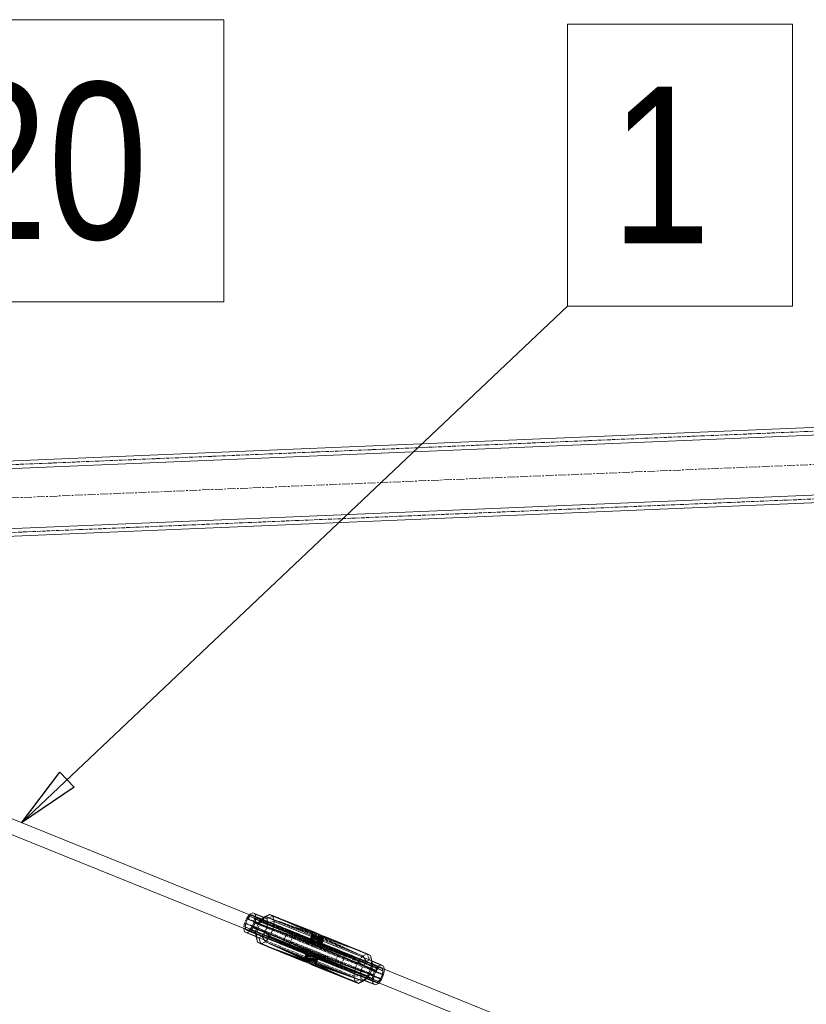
# Model space of a CAD drawing. Header units: millimetres. Extents: x -15129 to 9171, y -18789 to 5877.
# Tile 112 of 256: x -11346 to -10718, y -5747 to -4961. Entities that reach past the tile are written whole.
import ezdxf

# ---------------------------------------------------------------- set-up
doc = ezdxf.new("R2010")
doc.units = ezdxf.units.MM
doc.linetypes.add('ACAD_ISO02W100', pattern=[15, 12, -3])
doc.linetypes.add('CENTER', pattern=[50.8, 31.75, -6.35, 6.35, -6.35])
doc.layers.add('AS_Belki', color=145, linetype='Continuous')
doc.layers.add('AS_Czesci specjalne', color=31, linetype='Continuous')
doc.styles.add('Arial Narrow', font='ARIALN.TTF', dxfattribs={"height": 5})

msp = doc.modelspace()

# ---------------------------------------------------------------- linework, layer by layer
at = {"color": 7, "lineweight": 13}
msp.add_line((-11344.65, -5601.92), (-10909.07, -5189.87), dxfattribs=at)
at = {"color": 5, "linetype": 'CENTER', "lineweight": 13, "ltscale": 0.2}
msp.add_line((-13078.55, -5414.84, 76020), (-9700.86, -5273.96, 38010), dxfattribs=at)
at = {"color": 0, "linetype": 'ByBlock', "lineweight": -2}
for p, q in [((-11344.65, -5601.92), (-11314.05, -5561.5)), ((-11302.6, -5573.61), (-11314.05, -5561.5)), ((-11302.6, -5573.61), (-11344.65, -5601.92))]:
    msp.add_line(p, q, dxfattribs=at)
at = {"color": 7, "lineweight": 13}
for points in [[(-11585.73, -5186.34), (-11183.29, -5186.34), (-11183.29, -4961.34), (-11585.73, -4961.34), (-11585.73, -5186.34)], [(-10909.07, -5189.87), (-10729.43, -5189.87), (-10729.43, -4964.87), (-10909.07, -4964.87), (-10909.07, -5189.87)]]:
    msp.add_lwpolyline(points, dxfattribs=at)
at = {"layer": 'AS_Belki', "color": 145, "linetype": 'Continuous', "lineweight": 13, "ltscale": 0.25}
for p, q in [((-9796.99, -5254.44), (-11864.95, -5340.69)), ((-11859.2, -5334.45), (-9803.24, -5248.7)), ((-11862.95, -5388.65), (-9794.99, -5302.4)), ((-11856.7, -5394.4), (-9800.73, -5308.65)), ((-11159.21, -5676.85), (-11621.16, -5490.18)), ((-11624.49, -5501.5), (-11163.69, -5687.7)), ((-10788.33, -5826.72), (-11055.17, -5718.89)), ((-11059.6, -5729.77), (-10802.26, -5833.75))]:
    msp.add_line(p, q, dxfattribs=at)
at = {"layer": 'AS_Belki', "color": 84, "linetype": 'ACAD_ISO02W100', "lineweight": 13, "ltscale": 0.25}
for p, q in [((-11859.08, -5337.45), (-10089.93, -5263.66)), ((-11856.83, -5391.4), (-9800.86, -5305.65)), ((-11130.08, -5688.62), (-11159.21, -5676.85)), ((-11163.69, -5687.7), (-11133.4, -5699.94)), ((-11064.6, -5715.08), (-11089.07, -5705.19)), ((-11092.4, -5716.51), (-11059.6, -5729.77)), ((-11064.59, -5715.09), (-11064.6, -5715.08)), ((-11055.17, -5718.89), (-11064.59, -5715.09))]:
    msp.add_line(p, q, dxfattribs=at)
at = {"layer": 'AS_Belki', "color": 84, "linetype": 'ACAD_ISO02W100', "lineweight": 13, "ltscale": 0.25, "extrusion": (-0.820057, 0.331379, 0.466577)}
for centre in [(9450.13, -3820.11, 7241.7), (9450.13, -3799.47, 7202.58)]:
    msp.add_circle(centre, 6, dxfattribs=at)
at = {"layer": 'AS_Czesci specjalne', "color": 84, "linetype": 'ACAD_ISO02W100', "lineweight": 13, "ltscale": 0.25}
for p, q in [((-11165, -5678), (-11166.75, -5682.03)), ((-11162.88, -5675.37), (-11165, -5678)), ((-11155.56, -5681.82), (-11165, -5678)), ((-11162.56, -5676.61), (-11164.41, -5678.91)), ((-11153.15, -5678.83), (-11162.58, -5675)), ((-11162.56, -5676.61), (-11161.29, -5676.01)), ((-11162.56, -5676.61), (-11113.86, -5697.7)), ((-11158.91, -5678.11), (-11162.56, -5676.61)), ((-11158.93, -5678.01), (-11162.56, -5676.61)), ((-11160.69, -5675.73), (-11114.28, -5695.25)), ((-11113.54, -5694.78), (-11160.69, -5675.73)), ((-11112.3, -5695.16), (-11160.69, -5675.73)), ((-11159.3, -5676.48), (-11109.24, -5697.51)), ((-11159.3, -5676.48), (-11110.82, -5696.21)), ((-11112.3, -5695.16), (-11159.3, -5676.48)), ((-11114.28, -5695.25), (-11158.93, -5678.01)), ((-11114.39, -5696.36), (-11158.91, -5678.11)), ((-11158.77, -5678.67), (-11056.26, -5720.1)), ((-11158.77, -5678.67), (-11107.58, -5698.55)), ((-11108.41, -5698.11), (-11158.77, -5678.67)), ((-11109.24, -5697.51), (-11158.77, -5678.67)), ((-11155.56, -5681.82), (-11153.15, -5678.83)), ((-11150.32, -5676.75), (-11153.88, -5681.16)), ((-11153.08, -5678.78), (-11153.15, -5678.83)), ((-11153.15, -5678.83), (-11153.06, -5678.79)), ((-11151.27, -5677.45), (-11153.08, -5678.78)), ((-11153.06, -5678.79), (-11150.71, -5677.67)), ((-11150.32, -5676.75), (-11072.41, -5708.23)), ((-11150.32, -5676.75), (-11110.57, -5691.87)), ((-11111.91, -5691.07), (-11150.32, -5676.75)), ((-11112.58, -5690.16), (-11150.32, -5676.75)), ((-11146.73, -5675.04), (-11112.58, -5690.16)), ((-11112.56, -5689.43), (-11146.73, -5675.04)), ((-11111.87, -5689.12), (-11146.73, -5675.04)), ((-11166.75, -5682.03), (-11167.35, -5686.02)), ((-11167.35, -5686.02), (-11167.3, -5686.24)), ((-11167.35, -5686.02), (-11157.91, -5689.82)), ((-11166.75, -5682.03), (-11157.3, -5685.84)), ((-11166.21, -5685.04), (-11165.74, -5681.99)), ((-11165.77, -5686.86), (-11166.21, -5685.04)), ((-11162.16, -5686.77), (-11166.21, -5685.04)), ((-11162.14, -5686.76), (-11166.21, -5685.04)), ((-11162.14, -5686.75), (-11166.21, -5685.04)), ((-11063.7, -5726.46), (-11166.21, -5685.04)), ((-11165.74, -5681.99), (-11164.41, -5678.91)), ((-11165.74, -5681.99), (-11160.3, -5684.19)), ((-11164.41, -5678.91), (-11128.67, -5693.35)), ((-11164.41, -5678.91), (-11112.59, -5698.75)), ((-11164.41, -5678.91), (-11159.11, -5680.92)), ((-11128.59, -5692.23), (-11164.41, -5678.91)), ((-11111.78, -5706.15), (-11160.57, -5684.8)), ((-11110.78, -5706.16), (-11160.57, -5684.8)), ((-11109.88, -5706.38), (-11160.57, -5684.8)), ((-11058.06, -5726.23), (-11160.57, -5684.8)), ((-11160.3, -5684.19), (-11063.24, -5723.41)), ((-11159.23, -5681.72), (-11056.73, -5723.14)), ((-11159.11, -5680.92), (-11113.32, -5698.31)), ((-11157.91, -5689.82), (-11157.3, -5685.84)), ((-11155.56, -5681.82), (-11157.3, -5685.84)), ((-11157.3, -5685.84), (-11156.45, -5687.09)), ((-11156.45, -5687.09), (-11153.88, -5681.16)), ((-11153.88, -5681.16), (-11155.56, -5681.82)), ((-11153.88, -5681.16), (-11075.97, -5712.64)), ((-11166.66, -5688.89), (-11157.21, -5692.68)), ((-11164.29, -5687.99), (-11117.71, -5706.93)), ((-11117.14, -5707.04), (-11164.29, -5687.99)), ((-11115.73, -5706.85), (-11164.29, -5687.99)), ((-11164.08, -5687.89), (-11117.71, -5706.93)), ((-11164.06, -5687.88), (-11117.4, -5706.61)), ((-11145.16, -5695.19), (-11164.04, -5687.87)), ((-11115.73, -5706.85), (-11162.42, -5687.1)), ((-11113.83, -5706.46), (-11162.42, -5687.1)), ((-11162.42, -5687.1), (-11111.78, -5706.15)), ((-11116.4, -5706.34), (-11162.16, -5686.77)), ((-11114.89, -5706.59), (-11162.14, -5686.75)), ((-11115.69, -5706.37), (-11162.14, -5686.76)), ((-11157.91, -5689.82), (-11157.86, -5690.06)), ((-11157.85, -5690.06), (-11157.91, -5689.82)), ((-11157.86, -5690.06), (-11157.76, -5690.64)), ((-11157.21, -5692.68), (-11157.85, -5690.06)), ((-11157.76, -5690.64), (-11157.35, -5692.88)), ((-11157.34, -5692.95), (-11156.45, -5687.09)), ((-11157.34, -5692.95), (-11079.44, -5724.43)), ((-11157.16, -5692.96), (-11157.21, -5692.68)), ((-11155.41, -5693.66), (-11157.21, -5692.68)), ((-11156.45, -5687.09), (-11078.54, -5718.57)), ((-11128.67, -5693.35), (-11092.26, -5708.06)), ((-11113.86, -5697.7), (-11128.59, -5692.23)), ((-11114.05, -5694.46), (-11114.28, -5695.25)), ((-11114.02, -5694.47), (-11114.28, -5695.25)), ((-11112.56, -5689.43), (-11114.05, -5694.46)), ((-11112.58, -5690.16), (-11114.02, -5694.47)), ((-11114.02, -5695.08), (-11113.86, -5694.54)), ((-11113.86, -5694.54), (-11112.58, -5690.16)), ((-11111.91, -5691.07), (-11113.59, -5694.65)), ((-11113.54, -5694.78), (-11111.87, -5689.12)), ((-11110.64, -5689.35), (-11113.54, -5694.78)), ((-11113.54, -5694.78), (-11112.56, -5689.43)), ((-11113.32, -5698.31), (-11110.57, -5691.87)), ((-11113.03, -5694.87), (-11111.91, -5691.07)), ((-11111.91, -5691.07), (-11112.68, -5695.01)), ((-11110.57, -5691.87), (-11112.59, -5698.75)), ((-11112.58, -5690.16), (-11112.56, -5689.43)), ((-11111.91, -5691.07), (-11112.58, -5690.16)), ((-11111.87, -5689.12), (-11112.56, -5689.43)), ((-11112.3, -5695.16), (-11110.64, -5689.35)), ((-11112.3, -5695.16), (-11109.04, -5690.01)), ((-11110.57, -5691.87), (-11111.91, -5691.07)), ((-11110.64, -5689.35), (-11111.87, -5689.12)), ((-11110.57, -5691.87), (-11111.69, -5698.97)), ((-11108.75, -5692.34), (-11111.69, -5698.97)), ((-11110.82, -5696.21), (-11109.04, -5690.01)), ((-11107.28, -5690.88), (-11110.82, -5696.21)), ((-11110.69, -5698.98), (-11108.75, -5692.34)), ((-11072.41, -5708.23), (-11110.57, -5691.87)), ((-11108.75, -5692.34), (-11110.57, -5691.87)), ((-11109.24, -5697.51), (-11107.28, -5690.88)), ((-11108.64, -5698.68), (-11108.75, -5692.34)), ((-11072.41, -5708.23), (-11108.75, -5692.34)), ((-11106.79, -5692.5), (-11108.75, -5692.34)), ((-11106.79, -5692.5), (-11108.64, -5698.68)), ((-11108.41, -5698.11), (-11107.28, -5690.88)), ((-11105.56, -5691.66), (-11108.41, -5698.11)), ((-11107.58, -5698.55), (-11105.56, -5691.66)), ((-11106.79, -5698.77), (-11105.56, -5691.66)), ((-11104.13, -5692.15), (-11106.79, -5698.77)), ((-11104.99, -5692.49), (-11106.79, -5692.5)), ((-11106.75, -5698.29), (-11106.79, -5692.5)), ((-11072.41, -5708.23), (-11106.79, -5692.5)), ((-11106.79, -5692.5), (-11068.82, -5706.52)), ((-11104.99, -5692.49), (-11106.75, -5698.29)), ((-11104.13, -5692.15), (-11106.07, -5698.79)), ((-11103.07, -5692.41), (-11105.33, -5698.09)), ((-11105.33, -5698.09), (-11103.67, -5692.43)), ((-11105.33, -5698.09), (-11104.99, -5692.49)), ((-11105.07, -5698.53), (-11104.13, -5692.15)), ((-11103.25, -5692.36), (-11105.07, -5698.53)), ((-11103.67, -5692.43), (-11104.99, -5692.49)), ((-11104.99, -5692.49), (-11068.82, -5706.52)), ((-11104.76, -5698.21), (-11103.25, -5692.36)), ((-11104.76, -5698.21), (-11103.07, -5692.41)), ((-11103.07, -5692.41), (-11103.67, -5692.43)), ((-11068.82, -5706.52), (-11103.67, -5692.43)), ((-11156.32, -5697.17), (-11119.23, -5712.78)), ((-11118.34, -5712.98), (-11156.32, -5697.17)), ((-11116.91, -5713.48), (-11156.32, -5697.17)), ((-11078.41, -5728.65), (-11156.32, -5697.17)), ((-11119.23, -5712.78), (-11153.65, -5698.62)), ((-11116.4, -5706.34), (-11145.16, -5695.19)), ((-11113.7, -5694.88), (-11114.39, -5696.36)), ((-11114.39, -5696.36), (-11114.02, -5695.08)), ((-11114.28, -5695.25), (-11114.39, -5696.36)), ((-11114.39, -5696.36), (-11113.86, -5697.7)), ((-11114.28, -5695.25), (-11113.54, -5694.78)), ((-11113.86, -5697.7), (-11113.04, -5694.93)), ((-11113.86, -5697.7), (-11113.32, -5698.31)), ((-11113.59, -5694.65), (-11113.7, -5694.88)), ((-11113.54, -5694.78), (-11112.3, -5695.16)), ((-11112.68, -5695.04), (-11113.32, -5698.31)), ((-11113.32, -5698.31), (-11112.59, -5698.75)), ((-11113.04, -5694.93), (-11113.03, -5694.87)), ((-11112.68, -5695.01), (-11112.68, -5695.04)), ((-11112.59, -5698.75), (-11061.9, -5720.33)), ((-11112.59, -5698.75), (-11111.69, -5698.97)), ((-11112.3, -5695.16), (-11110.82, -5696.21)), ((-11111.69, -5698.97), (-11061.9, -5720.33)), ((-11111.69, -5698.97), (-11110.69, -5698.98)), ((-11110.82, -5696.21), (-11109.24, -5697.51)), ((-11108.64, -5698.68), (-11110.69, -5698.98)), ((-11061.9, -5720.33), (-11110.69, -5698.98)), ((-11110.69, -5698.98), (-11060.05, -5718.04)), ((-11109.24, -5697.51), (-11108.41, -5698.11)), ((-11106.75, -5698.29), (-11108.64, -5698.68)), ((-11108.64, -5698.68), (-11060.05, -5718.04)), ((-11108.41, -5698.11), (-11107.58, -5698.55)), ((-11107.58, -5698.55), (-11056.26, -5720.1)), ((-11107.58, -5698.55), (-11106.79, -5698.77)), ((-11106.79, -5698.77), (-11056.26, -5720.1)), ((-11106.07, -5698.79), (-11106.79, -5698.77)), ((-11105.33, -5698.09), (-11106.75, -5698.29)), ((-11089.6, -5705.54), (-11106.75, -5698.29)), ((-11064.72, -5714.61), (-11106.75, -5698.29)), ((-11106.07, -5698.79), (-11105.07, -5698.53)), ((-11056.26, -5720.1), (-11106.07, -5698.79)), ((-11106.07, -5698.79), (-11056.8, -5717.9)), ((-11064.75, -5714.5), (-11105.33, -5698.09)), ((-11104.76, -5698.21), (-11105.33, -5698.09)), ((-11104.76, -5698.21), (-11105.07, -5698.53)), ((-11105.07, -5698.53), (-11056.8, -5717.9)), ((-11056.8, -5717.9), (-11104.76, -5698.21)), ((-11064.75, -5714.48), (-11104.76, -5698.21)), ((-11117.71, -5706.93), (-11119.41, -5712.73)), ((-11119.41, -5712.73), (-11117.14, -5707.04)), ((-11119.21, -5712.72), (-11117.4, -5706.61)), ((-11117.71, -5706.93), (-11119.21, -5712.72)), ((-11118.8, -5712.7), (-11117.14, -5707.04)), ((-11117.4, -5706.61), (-11118.3, -5712.68)), ((-11118.25, -5712.68), (-11116.4, -5706.34)), ((-11118.22, -5712.68), (-11115.69, -5706.37)), ((-11117.71, -5706.93), (-11117.4, -5706.61)), ((-11117.71, -5706.93), (-11117.14, -5707.04)), ((-11117.48, -5712.65), (-11115.73, -5706.85)), ((-11117.14, -5707.04), (-11117.48, -5712.65)), ((-11117.4, -5706.61), (-11116.4, -5706.34)), ((-11117.14, -5707.04), (-11115.73, -5706.85)), ((-11116.77, -5712.64), (-11115.69, -5706.37)), ((-11116.67, -5712.64), (-11114.89, -5706.59)), ((-11116.54, -5712.64), (-11114.06, -5707.03)), ((-11115.69, -5706.37), (-11116.4, -5706.34)), ((-11115.73, -5706.85), (-11113.83, -5706.46)), ((-11115.68, -5712.63), (-11115.73, -5706.85)), ((-11114.89, -5706.59), (-11115.69, -5706.37)), ((-11115.68, -5712.63), (-11113.83, -5706.46)), ((-11114.94, -5712.69), (-11114.06, -5707.03)), ((-11114.06, -5707.03), (-11114.89, -5706.59)), ((-11114.89, -5706.59), (-11063.7, -5726.46)), ((-11114.73, -5712.71), (-11113.23, -5707.62)), ((-11114.19, -5712.75), (-11111.65, -5708.93)), ((-11113.23, -5707.62), (-11114.06, -5707.03)), ((-11114.06, -5707.03), (-11063.7, -5726.46)), ((-11113.83, -5706.46), (-11111.78, -5706.15)), ((-11113.83, -5706.46), (-11113.72, -5712.79)), ((-11113.72, -5712.79), (-11111.78, -5706.15)), ((-11113.72, -5712.79), (-11110.78, -5706.16)), ((-11111.65, -5708.93), (-11113.23, -5707.62)), ((-11092.65, -5716.27), (-11113.23, -5707.62)), ((-11113.23, -5707.62), (-11063.7, -5726.46)), ((-11111.65, -5708.93), (-11112.83, -5713.03)), ((-11112.21, -5713.19), (-11110.18, -5709.97)), ((-11110.78, -5706.16), (-11111.91, -5713.27)), ((-11111.91, -5713.27), (-11109.88, -5706.38)), ((-11111.91, -5713.27), (-11109.15, -5706.82)), ((-11111.78, -5706.15), (-11110.78, -5706.16)), ((-11110.18, -5709.97), (-11111.65, -5708.93)), ((-11111.65, -5708.93), (-11108.63, -5710.16)), ((-11110.18, -5709.97), (-11111.23, -5713.67)), ((-11110.78, -5706.16), (-11109.88, -5706.38)), ((-11109.15, -5706.82), (-11110.57, -5714.07)), ((-11110.57, -5714.07), (-11108.61, -5707.43)), ((-11110.57, -5714.07), (-11108.08, -5708.78)), ((-11110.18, -5709.97), (-11108.43, -5710.67)), ((-11110.18, -5709.97), (-11108.42, -5710.67)), ((-11108.94, -5710.36), (-11110.18, -5709.97)), ((-11109.91, -5715.71), (-11108.19, -5709.89)), ((-11108.08, -5708.78), (-11109.89, -5714.97)), ((-11109.89, -5714.97), (-11108.19, -5709.89)), ((-11109.88, -5706.38), (-11109.15, -5706.82)), ((-11058.06, -5726.23), (-11109.88, -5706.38)), ((-11109.15, -5706.82), (-11108.61, -5707.43)), ((-11109.15, -5706.82), (-11058.06, -5726.23)), ((-11108.19, -5709.89), (-11108.94, -5710.36)), ((-11108.63, -5710.16), (-11108.31, -5710.29)), ((-11108.61, -5707.43), (-11108.08, -5708.78)), ((-11059.91, -5728.52), (-11108.61, -5707.43)), ((-11108.61, -5707.43), (-11058.06, -5726.23)), ((-11108.31, -5710.29), (-11063.17, -5728.66)), ((-11108.08, -5708.78), (-11108.19, -5709.89)), ((-11061.78, -5729.41), (-11108.19, -5709.89)), ((-11108.19, -5709.89), (-11059.91, -5728.52)), ((-11059.91, -5728.52), (-11108.08, -5708.78)), ((-11092.26, -5708.06), (-11061.9, -5720.33)), ((-11060.05, -5718.04), (-11089.6, -5705.54)), ((-11075.97, -5712.64), (-11072.41, -5708.23)), ((-11072.41, -5708.23), (-11068.82, -5706.52)), ((-11069.5, -5712.61), (-11072.41, -5708.23)), ((-11067.06, -5711.45), (-11068.82, -5706.52)), ((-11065.25, -5712.44), (-11066.15, -5707.97)), ((-11116.91, -5713.48), (-11078.41, -5728.65)), ((-11115.19, -5714.26), (-11078.41, -5728.65)), ((-11075.75, -5730.1), (-11113.43, -5715.12)), ((-11113.43, -5715.12), (-11078.41, -5728.65)), ((-11110.83, -5713.91), (-11108.94, -5710.36)), ((-11110.18, -5714.59), (-11108.94, -5710.36)), ((-11108.94, -5710.36), (-11109.91, -5715.71)), ((-11061.78, -5729.41), (-11108.94, -5710.36)), ((-11108.43, -5710.67), (-11069.39, -5726.35)), ((-11108.42, -5710.67), (-11063.17, -5728.66)), ((-11063.17, -5728.66), (-11092.65, -5716.27)), ((-11078.54, -5718.57), (-11075.97, -5712.64)), ((-11075.97, -5712.64), (-11071.92, -5715.61)), ((-11073.67, -5719.65), (-11071.92, -5715.61)), ((-11069.5, -5712.61), (-11071.92, -5715.61)), ((-11071.92, -5715.61), (-11062.49, -5719.42)), ((-11067.06, -5711.45), (-11069.5, -5712.61)), ((-11069.5, -5712.61), (-11060.07, -5716.42)), ((-11067.06, -5711.45), (-11065.25, -5712.44)), ((-11065.12, -5712.23), (-11067.06, -5711.45)), ((-11065.25, -5712.44), (-11064.55, -5715.31)), ((-11065.25, -5712.44), (-11065.07, -5712.51)), ((-11064.7, -5714.5), (-11064.75, -5714.48)), ((-11064.7, -5714.51), (-11064.75, -5714.5)), ((-11064.68, -5714.63), (-11064.72, -5714.61)), ((-11058.18, -5717.15), (-11064.7, -5714.5)), ((-11058.18, -5717.15), (-11064.7, -5714.51)), ((-11058.18, -5717.15), (-11064.68, -5714.63)), ((-11060.07, -5716.42), (-11062.49, -5719.42)), ((-11061.9, -5720.33), (-11060.05, -5718.04)), ((-11057.63, -5715.26), (-11060.07, -5716.42)), ((-11060.05, -5718.04), (-11058.78, -5717.43)), ((-11058.78, -5717.43), (-11058.18, -5717.15)), ((-11058.18, -5717.15), (-11056.8, -5717.9)), ((-11056.8, -5717.9), (-11056.26, -5720.1)), ((-11079.44, -5724.43), (-11078.54, -5718.57)), ((-11079.44, -5724.43), (-11074.28, -5723.63)), ((-11078.41, -5728.65), (-11079.44, -5724.43)), ((-11078.54, -5718.57), (-11073.67, -5719.65)), ((-11074.28, -5723.63), (-11073.67, -5719.65)), ((-11073.58, -5726.5), (-11074.28, -5723.63)), ((-11074.28, -5723.63), (-11064.85, -5727.44)), ((-11073.67, -5719.65), (-11064.24, -5723.46)), ((-11064.24, -5723.46), (-11064.85, -5727.44)), ((-11062.49, -5719.42), (-11064.24, -5723.46)), ((-11063.7, -5726.46), (-11063.24, -5723.41)), ((-11063.24, -5723.41), (-11061.9, -5720.33)), ((-11056.73, -5723.14), (-11058.06, -5726.23)), ((-11056.26, -5720.1), (-11056.73, -5723.14)), ((-11078.41, -5728.65), (-11073.58, -5726.5)), ((-11075.75, -5730.1), (-11078.41, -5728.65)), ((-11075.75, -5730.1), (-11071.77, -5727.49)), ((-11071.77, -5727.49), (-11073.58, -5726.5)), ((-11073.58, -5726.5), (-11064.15, -5730.31)), ((-11069.32, -5726.32), (-11071.77, -5727.49)), ((-11071.77, -5727.49), (-11071.22, -5727.71)), ((-11069.39, -5726.35), (-11069.37, -5726.36)), ((-11069.37, -5726.36), (-11061.78, -5729.41)), ((-11064.85, -5727.44), (-11064.15, -5730.31)), ((-11064.15, -5730.31), (-11062.34, -5731.3)), ((-11063.26, -5728.29), (-11063.7, -5726.46)), ((-11063.17, -5728.66), (-11063.26, -5728.29)), ((-11061.78, -5729.41), (-11063.17, -5728.66)), ((-11059.91, -5728.52), (-11061.78, -5729.41)), ((-11058.06, -5726.23), (-11059.91, -5728.52))]:
    msp.add_line(p, q, dxfattribs=at)
at = {"layer": 'AS_Czesci specjalne', "color": 145, "linetype": 'Continuous', "lineweight": 13, "ltscale": 0.25}
for p, q in [((-11162.58, -5675), (-11162.88, -5675.37)), ((-11160.13, -5673.84), (-11162.58, -5675)), ((-11161.29, -5676.01), (-11160.69, -5675.73)), ((-11160.69, -5675.73), (-11159.3, -5676.48)), ((-11158.32, -5674.82), (-11160.13, -5673.84)), ((-11150.71, -5677.67), (-11160.13, -5673.84)), ((-11159.3, -5676.48), (-11158.77, -5678.67)), ((-11158.77, -5678.67), (-11159.23, -5681.72)), ((-11157.63, -5677.69), (-11158.32, -5674.82)), ((-11158.32, -5674.82), (-11148.9, -5678.66)), ((-11158.23, -5681.68), (-11157.63, -5677.69)), ((-11157.63, -5677.69), (-11148.21, -5681.52)), ((-11150.32, -5676.75), (-11151.27, -5677.45)), ((-11150.71, -5677.67), (-11146.73, -5675.04)), ((-11148.9, -5678.66), (-11150.71, -5677.67)), ((-11146.73, -5675.04), (-11150.32, -5676.75)), ((-11148.9, -5678.66), (-11144.06, -5676.49)), ((-11148.21, -5681.52), (-11148.9, -5678.66)), ((-11146.73, -5675.04), (-11144.06, -5676.49)), ((-11146.73, -5675.04), (-11109.04, -5690.01)), ((-11110.64, -5689.35), (-11146.73, -5675.04)), ((-11143.04, -5680.71), (-11144.06, -5676.49)), ((-11144.06, -5676.49), (-11066.15, -5707.97)), ((-11144.06, -5676.49), (-11105.56, -5691.66)), ((-11144.06, -5676.49), (-11107.28, -5690.88)), ((-11144.06, -5676.49), (-11109.04, -5690.01)), ((-11167.3, -5686.24), (-11166.66, -5688.89)), ((-11160.57, -5684.8), (-11162.42, -5687.1)), ((-11162.4, -5688.71), (-11159.98, -5685.71)), ((-11159.23, -5681.72), (-11160.57, -5684.8)), ((-11159.98, -5685.71), (-11158.23, -5681.68)), ((-11159.98, -5685.71), (-11150.56, -5689.51)), ((-11158.23, -5681.68), (-11148.82, -5685.49)), ((-11150.56, -5689.51), (-11148.82, -5685.49)), ((-11148.82, -5685.49), (-11148.21, -5681.52)), ((-11148.82, -5685.49), (-11143.93, -5686.57)), ((-11148.21, -5681.52), (-11143.04, -5680.71)), ((-11146.5, -5692.5), (-11143.93, -5686.57)), ((-11143.93, -5686.57), (-11143.04, -5680.71)), ((-11143.93, -5686.57), (-11066.02, -5718.05)), ((-11143.04, -5680.71), (-11065.13, -5712.19)), ((-11166.66, -5688.89), (-11164.84, -5689.87)), ((-11165.68, -5687.23), (-11165.77, -5686.86)), ((-11164.29, -5687.99), (-11165.68, -5687.23)), ((-11165.68, -5687.23), (-11164.08, -5687.89)), ((-11165.68, -5687.23), (-11164.06, -5687.88)), ((-11164.04, -5687.87), (-11165.68, -5687.23)), ((-11164.84, -5689.87), (-11162.4, -5688.71)), ((-11164.84, -5689.87), (-11155.41, -5693.66)), ((-11162.42, -5687.1), (-11164.29, -5687.99)), ((-11152.97, -5692.5), (-11162.4, -5688.71)), ((-11157.35, -5692.88), (-11157.34, -5692.95)), ((-11157.34, -5692.95), (-11156.32, -5697.17)), ((-11156.32, -5697.17), (-11157.16, -5692.96)), ((-11155.41, -5693.66), (-11152.97, -5692.5)), ((-11153.65, -5698.62), (-11155.41, -5693.66)), ((-11152.97, -5692.5), (-11150.56, -5689.51)), ((-11150.06, -5696.91), (-11152.97, -5692.5)), ((-11150.56, -5689.51), (-11146.5, -5692.5)), ((-11150.06, -5696.91), (-11146.5, -5692.5)), ((-11146.5, -5692.5), (-11068.59, -5723.98)), ((-11109.04, -5690.01), (-11110.64, -5689.35)), ((-11107.28, -5690.88), (-11109.04, -5690.01)), ((-11105.56, -5691.66), (-11107.28, -5690.88)), ((-11105.56, -5691.66), (-11066.15, -5707.97)), ((-11104.13, -5692.15), (-11105.56, -5691.66)), ((-11104.13, -5692.15), (-11066.15, -5707.97)), ((-11103.25, -5692.36), (-11104.13, -5692.15)), ((-11066.15, -5707.97), (-11103.25, -5692.36)), ((-11103.25, -5692.36), (-11068.82, -5706.52)), ((-11103.07, -5692.41), (-11103.25, -5692.36)), ((-11068.82, -5706.52), (-11103.07, -5692.41)), ((-11156.32, -5697.17), (-11153.65, -5698.62)), ((-11153.65, -5698.62), (-11150.06, -5696.91)), ((-11153.65, -5698.62), (-11119.41, -5712.73)), ((-11118.8, -5712.7), (-11153.65, -5698.62)), ((-11117.48, -5712.65), (-11153.65, -5698.62)), ((-11115.68, -5712.63), (-11153.65, -5698.62)), ((-11115.68, -5712.63), (-11150.06, -5696.91)), ((-11113.72, -5712.79), (-11150.06, -5696.91)), ((-11111.91, -5713.27), (-11150.06, -5696.91)), ((-11072.15, -5728.39), (-11150.06, -5696.91)), ((-11066.15, -5707.97), (-11068.82, -5706.52)), ((-11065.13, -5712.19), (-11066.15, -5707.97)), ((-11119.41, -5712.73), (-11118.8, -5712.7)), ((-11119.41, -5712.73), (-11119.23, -5712.78)), ((-11119.23, -5712.78), (-11119.21, -5712.72)), ((-11119.21, -5712.72), (-11119.23, -5712.78)), ((-11119.23, -5712.78), (-11118.34, -5712.98)), ((-11118.8, -5712.7), (-11117.48, -5712.65)), ((-11118.34, -5712.98), (-11118.22, -5712.68)), ((-11118.34, -5712.98), (-11118.25, -5712.68)), ((-11118.3, -5712.68), (-11118.34, -5712.98)), ((-11118.34, -5712.98), (-11116.91, -5713.48)), ((-11117.48, -5712.65), (-11115.68, -5712.63)), ((-11116.91, -5713.48), (-11116.54, -5712.64)), ((-11116.91, -5713.48), (-11116.67, -5712.64)), ((-11116.91, -5713.48), (-11116.77, -5712.64)), ((-11116.91, -5713.48), (-11115.19, -5714.26)), ((-11115.68, -5712.63), (-11113.72, -5712.79)), ((-11115.19, -5714.26), (-11114.94, -5712.69)), ((-11115.19, -5714.26), (-11114.73, -5712.71)), ((-11115.19, -5714.26), (-11114.19, -5712.75)), ((-11115.19, -5714.26), (-11113.43, -5715.12)), ((-11113.72, -5712.79), (-11111.91, -5713.27)), ((-11112.83, -5713.03), (-11113.43, -5715.12)), ((-11113.43, -5715.12), (-11112.21, -5713.19)), ((-11113.43, -5715.12), (-11111.84, -5715.79)), ((-11111.91, -5713.27), (-11110.57, -5714.07)), ((-11072.15, -5728.39), (-11111.91, -5713.27)), ((-11111.23, -5713.67), (-11111.84, -5715.79)), ((-11111.84, -5715.79), (-11110.83, -5713.91)), ((-11111.84, -5715.79), (-11075.75, -5730.1)), ((-11111.84, -5715.79), (-11110.6, -5716.02)), ((-11110.6, -5716.02), (-11110.18, -5714.59)), ((-11110.6, -5716.02), (-11109.91, -5715.71)), ((-11075.75, -5730.1), (-11110.6, -5716.02)), ((-11110.57, -5714.07), (-11109.89, -5714.97)), ((-11110.57, -5714.07), (-11072.15, -5728.39)), ((-11109.89, -5714.97), (-11109.91, -5715.71)), ((-11075.75, -5730.1), (-11109.91, -5715.71)), ((-11075.75, -5730.1), (-11109.89, -5714.97)), ((-11109.89, -5714.97), (-11072.15, -5728.39)), ((-11068.59, -5723.98), (-11066.02, -5718.05)), ((-11066.02, -5718.05), (-11065.13, -5712.19)), ((-11066.02, -5718.05), (-11065.16, -5719.29)), ((-11064.55, -5715.31), (-11065.16, -5719.29)), ((-11064.55, -5715.31), (-11065.13, -5712.19)), ((-11057.63, -5715.26), (-11065.12, -5712.23)), ((-11065.07, -5712.51), (-11055.81, -5716.25)), ((-11064.55, -5715.31), (-11055.12, -5719.12)), ((-11055.81, -5716.25), (-11057.63, -5715.26)), ((-11055.12, -5719.12), (-11055.81, -5716.25)), ((-11072.15, -5728.39), (-11068.59, -5723.98)), ((-11066.9, -5723.32), (-11069.32, -5726.32)), ((-11068.59, -5723.98), (-11066.9, -5723.32)), ((-11065.16, -5719.29), (-11066.9, -5723.32)), ((-11066.9, -5723.32), (-11057.47, -5727.13)), ((-11065.16, -5719.29), (-11055.73, -5723.1)), ((-11057.47, -5727.13), (-11055.73, -5723.1)), ((-11055.73, -5723.1), (-11055.12, -5719.12)), ((-11075.75, -5730.1), (-11072.15, -5728.39)), ((-11072.15, -5728.39), (-11069.32, -5726.32)), ((-11071.22, -5727.71), (-11062.34, -5731.3)), ((-11059.89, -5730.13), (-11069.32, -5726.32)), ((-11062.34, -5731.3), (-11059.89, -5730.13)), ((-11059.89, -5730.13), (-11057.47, -5727.13))]:
    msp.add_line(p, q, dxfattribs=at)

# ---------------------------------------------------------------- texts
at = {"color": 7, "lineweight": 13, "style": 'Arial Narrow'}
for s, p in [('B-20', (-11546.3, -5136.34)), ('1', (-10874.41, -5139.87))]:
    msp.add_text(s, height=125, dxfattribs=at).set_placement(p)

doc.saveas('drawing.dxf')
